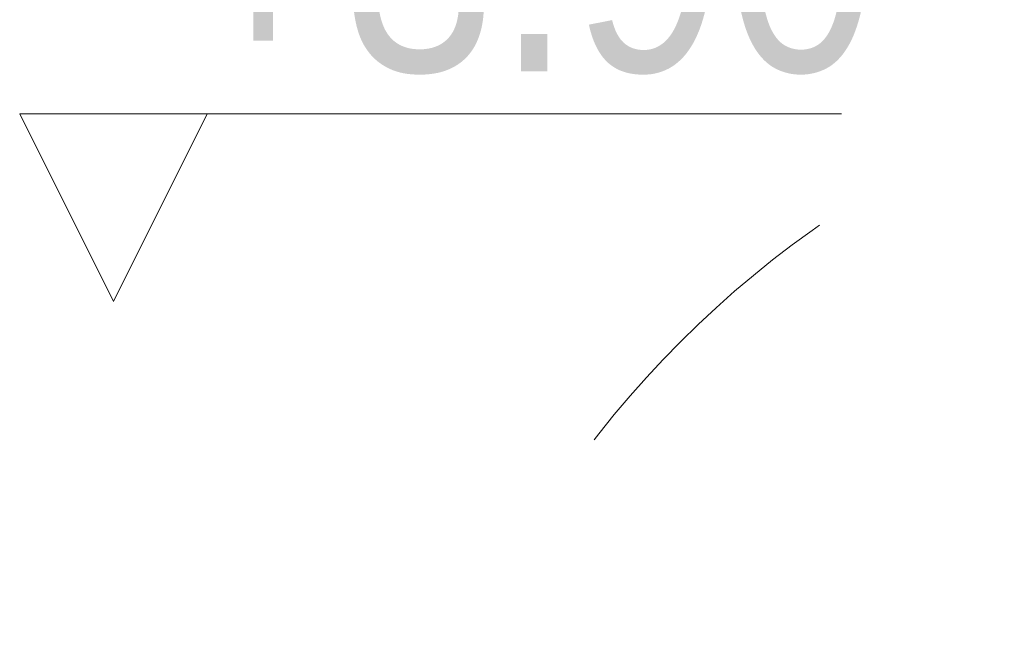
# Model space of a CAD drawing. Header units: centimetres. Extents: x -1737 to 22393, y -8842 to 3838.
# Tile 33 of 65: x 314 to 409, y 436 to 494. Entities that reach past the tile are written whole.
import ezdxf

# ---------------------------------------------------------------- set-up
doc = ezdxf.new("R2010")
doc.units = ezdxf.units.CM
doc.linetypes.add('Dash', pattern=[60, 30, -30])
for name, color, linetype, lineweight in [('A-DOOR', 31, 'Continuous', 13), ('A-DOOR-HDLN', 31, 'Continuous', 13), ('G-ANNO-DIMS', 111, 'Continuous', 13)]:
    doc.layers.add(name, color=color, linetype=linetype, lineweight=lineweight)
doc.styles.add('Arial Narrow_4', font='ARIALN.TTF', dxfattribs={"height": 23})

# ---------------------------------------------------------------- blocks, each defined once
blk = doc.blocks.new('Schueco_FWS_ADS-70-HD_inw_Family-01 - FWS SI insert unit-2507568-3_piętro I __3_90 m_ - stan projektowany')
at = {"layer": 'A-DOOR-HDLN', "linetype": 'Dash', "lineweight": 9}
blk.add_arc((-50, -7.1), 98.594, 270, 360, dxfattribs=at)
blk = doc.blocks.new('Spot Elevations - Kota wyk 2-385235-3_piętro I __3_90 m_ - stan projektowany')
at = {"layer": 'G-ANNO-DIMS'}
for p, q in [((0, 0), (-0.09, 0.18)), ((-0.09, 0.18), (0.69917, 0.18)), ((0, 0), (0.09, 0.18))]:
    blk.add_line(p, q, dxfattribs=at)

msp = doc.modelspace()

# ---------------------------------------------------------------- block references
at = {"layer": 'A-DOOR', "rotation": 180}
msp.add_blockref('Schueco_FWS_ADS-70-HD_inw_Family-01 - FWS SI insert unit-2507568-3_piętro I __3_90 m_ - stan projektowany', (397.377, 386.326), dxfattribs=at)
at = {"layer": 'G-ANNO-DIMS', "xscale": 99.99999999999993, "yscale": 99.99999999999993, "zscale": 99.99999999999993}
msp.add_blockref('Spot Elevations - Kota wyk 2-385235-3_piętro I __3_90 m_ - stan projektowany', (323.203, 467.002), dxfattribs=at)

# ---------------------------------------------------------------- texts
at = {"layer": 'G-ANNO-DIMS', "insert": (329.896, 512.101), "char_height": 23, "width": 79.93674, "attachment_point": 1, "line_spacing_factor": 0.974696, "style": 'Arial Narrow_4'}
msp.add_mtext('+3.90', dxfattribs=at)

doc.saveas('drawing.dxf')
